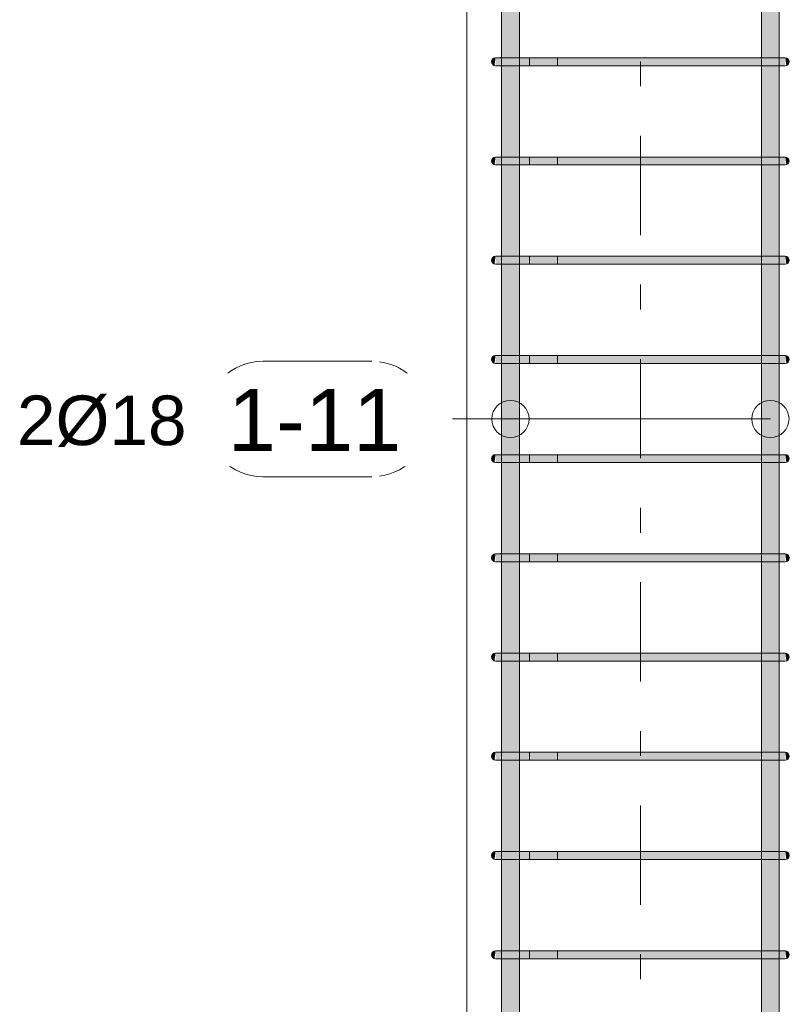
# Model space of a CAD drawing. Header units: millimetres. Extents: x 4307 to 42792, y 1610 to 10025.
# Tile 235 of 256: x 34287 to 35062, y 6870 to 7862. Entities that reach past the tile are written whole.
import ezdxf

# ---------------------------------------------------------------- set-up
doc = ezdxf.new("R2010")
doc.units = ezdxf.units.MM
doc.linetypes.add('Čára osnovy', pattern=[225, 100, -50, 25, -50])
for name, color, linetype, lineweight in [('S-COLS', 52, 'Continuous', 9), ('S-GRID', 1, 'Continuous', 5), ('S-RBAR', 171, 'Continuous', 5), ('S-RBAR-IDEN', 171, 'Continuous', 5)]:
    doc.layers.add(name, color=color, linetype=linetype, lineweight=lineweight)
doc.styles.add('Arial', font='arial.ttf', dxfattribs={"height": 50})
doc.styles.add('Arial_1', font='arial.ttf', dxfattribs={"height": 62.5})

# ---------------------------------------------------------------- blocks, each defined once
blk = doc.blocks.new('Popisek výztuže - _Typ_ množství_LEVÝ-573731-V3')
at = {"layer": 'S-RBAR-IDEN'}
for p, q in [((5555.84, 9108.89), (5446.14, 9108.89)), ((5446.14, 8992.45), (5555.84, 8992.45))]:
    blk.add_line(p, q, dxfattribs=at)
for centre, start, end in [((5446.14, 9050.67), 90, 270), ((5555.84, 9050.67), 277.64339, 82.35661)]:
    blk.add_arc(centre, 58.22, start, end, dxfattribs=at)

msp = doc.modelspace()

# ---------------------------------------------------------------- hatches: boundary and pattern name
at = {"layer": 'S-RBAR'}
h = msp.add_hatch(color=7, dxfattribs=at)
h.paths.add_polyline_path([(34782.55, 6015), (34790.43, 6015), (34790.21, 6016), (34772.43, 6016), (34772.43, 6015), (34782.23, 6015)])
h.paths.add_polyline_path([(34790.43, 6024), (34790.21, 6116), (34772.43, 6116), (34772.43, 6024), (34790.21, 6024)])
h.paths.add_polyline_path([(34779.22, 6124), (34790.43, 6124), (34790.21, 6216), (34772.43, 6216), (34772.43, 6124), (34778.73, 6124)])
h.paths.add_polyline_path([(34790.21, 6224), (34790.43, 6224), (34790.21, 6316), (34772.43, 6316), (34772.43, 6224), (34786.38, 6224)])
h.paths.add_polyline_path([(34782.55, 6324), (34790.43, 6324), (34790.21, 6416), (34772.43, 6416), (34772.43, 6324), (34782.23, 6324)])
h.paths.add_polyline_path([(34790.43, 6424), (34790.21, 6516), (34772.43, 6516), (34772.43, 6424), (34790.21, 6424)])
h.paths.add_polyline_path([(34790.21, 6524), (34790.43, 6524), (34790.21, 6616), (34772.43, 6616), (34772.43, 6524), (34786.38, 6524)])
h.paths.add_polyline_path([(34782.23, 6624), (34790.43, 6624), (34790.21, 6716), (34772.43, 6716), (34772.43, 6624), (34779.22, 6624)])
h.paths.add_polyline_path([(34790.21, 6724), (34790.43, 6724), (34790.21, 6816), (34772.43, 6816), (34772.43, 6724), (34786.38, 6724)])
h.paths.add_polyline_path([(34779.22, 6824), (34790.43, 6824), (34790.21, 6916), (34772.43, 6916), (34772.43, 6824), (34778.73, 6824)])
h.paths.add_polyline_path([(34779.22, 6924), (34790.43, 6924), (34790.21, 7016), (34772.43, 7016), (34772.43, 6924), (34778.73, 6924)])
h.paths.add_polyline_path([(34775.48, 7024), (34790.43, 7024), (34790.21, 7116), (34772.43, 7116), (34772.43, 7024)])
h.paths.add_polyline_path([(34790.43, 7124), (34790.21, 7216), (34772.43, 7216), (34772.43, 7124), (34790.21, 7124)])
h.paths.add_polyline_path([(34775.48, 7224), (34790.43, 7224), (34790.21, 7316), (34772.43, 7316), (34772.43, 7224)])
h.paths.add_polyline_path([(34790.43, 7324), (34790.21, 7416), (34772.43, 7416), (34772.43, 7324), (34790.21, 7324)])
h.paths.add_polyline_path([(34775.48, 7424), (34790.43, 7424), (34790.21, 7516), (34772.43, 7516), (34772.43, 7424)])
h.paths.add_polyline_path([(34790.21, 7524), (34790.43, 7524), (34790.21, 7616), (34772.43, 7616), (34772.43, 7524), (34786.38, 7524)])
h.paths.add_polyline_path([(34782.55, 7624), (34790.43, 7624), (34790.21, 7716), (34772.43, 7716), (34772.43, 7624), (34782.23, 7624)])
h.paths.add_polyline_path([(34772.43, 7724), (34790.43, 7724), (34790.21, 7816), (34772.43, 7816), (34772.43, 7745.72)])
h.paths.add_polyline_path([(34778.73, 7824), (34790.43, 7824), (34790.21, 7916), (34772.43, 7916), (34772.43, 7824), (34775.48, 7824)])
h.paths.add_polyline_path([(34790.21, 7924), (34790.43, 7924), (34790.21, 8016), (34772.43, 8016), (34772.43, 7924), (34786.38, 7924)])
h.paths.add_polyline_path([(34778.73, 8024), (34790.43, 8024), (34790.21, 8116), (34772.43, 8116), (34772.43, 8024), (34775.48, 8024)])
h.paths.add_polyline_path([(34779.22, 8124), (34790.43, 8124), (34790.21, 8216), (34772.43, 8216), (34772.43, 8124), (34778.73, 8124)])
h.paths.add_polyline_path([(34790.43, 8224), (34790.21, 8316), (34772.43, 8316), (34772.43, 8224), (34790.21, 8224)])
h.paths.add_polyline_path([(34775.48, 8324), (34790.43, 8324), (34790.21, 8416), (34772.43, 8416), (34772.43, 8324)])
h.paths.add_polyline_path([(34772.43, 8424), (34790.43, 8424), (34790.21, 8516), (34772.43, 8516), (34772.43, 8439.74)])
h.paths.add_polyline_path([(34778.73, 8524), (34790.43, 8524), (34790.21, 8616), (34772.43, 8616), (34772.43, 8524), (34775.48, 8524)])
h.paths.add_polyline_path([(34790.21, 8624), (34790.43, 8624), (34790.43, 8660), (34772.43, 8660), (34772.43, 8624), (34786.38, 8624)])
h = msp.add_hatch(color=7, dxfattribs=at)
h.paths.add_polyline_path([(35049.28, 6015), (35052.33, 6015), (35052.33, 6016), (35034.33, 6016), (35034.33, 6015), (35046.03, 6015)])
h.paths.add_polyline_path([(35049.28, 6024), (35052.33, 6024), (35052.33, 6116), (35034.33, 6116), (35034.33, 6024), (35046.03, 6024)])
h.paths.add_polyline_path([(35038.38, 6124), (35052.33, 6124), (35052.33, 6216), (35034.33, 6216), (35034.33, 6124)])
h.paths.add_polyline_path([(35052.33, 6224), (35052.33, 6316), (35034.33, 6316), (35034.33, 6224), (35049.28, 6224)])
h.paths.add_polyline_path([(35046.03, 6324), (35052.33, 6324), (35052.33, 6416), (35034.33, 6416), (35034.33, 6324), (35042.21, 6324)])
h.paths.add_polyline_path([(35042.21, 6424), (35052.33, 6424), (35052.33, 6516), (35034.33, 6516), (35034.33, 6424), (35041.18, 6424)])
h.paths.add_polyline_path([(35049.28, 6524), (35052.33, 6524), (35052.33, 6616), (35034.33, 6616), (35034.33, 6524), (35046.03, 6524)])
h.paths.add_polyline_path([(35052.33, 6624), (35052.33, 6716), (35034.33, 6716), (35034.33, 6624), (35049.28, 6624)])
h.paths.add_polyline_path([(35034.33, 6724), (35052.33, 6724), (35052.33, 6816), (35034.33, 6816), (35034.33, 6780.13)])
h.paths.add_polyline_path([(35052.33, 6824), (35052.33, 6916), (35034.33, 6916), (35034.33, 6824), (35049.28, 6824)])
h.paths.add_polyline_path([(35046.03, 6924), (35052.33, 6924), (35052.33, 7016), (35034.33, 7016), (35034.33, 6924), (35042.21, 6924)])
h.paths.add_polyline_path([(35052.33, 7024), (35052.33, 7116), (35034.33, 7116), (35034.33, 7024), (35049.28, 7024)])
h.paths.add_polyline_path([(35049.28, 7124), (35052.33, 7124), (35052.33, 7216), (35034.33, 7216), (35034.33, 7124), (35046.03, 7124)])
h.paths.add_polyline_path([(35052.33, 7224), (35052.33, 7316), (35034.33, 7316), (35034.33, 7224), (35049.28, 7224)])
h.paths.add_polyline_path([(35046.03, 7324), (35052.33, 7324), (35052.33, 7416), (35034.33, 7416), (35034.33, 7324), (35042.21, 7324)])
h.paths.add_polyline_path([(35052.33, 7424), (35052.33, 7516), (35034.33, 7516), (35034.33, 7424), (35049.28, 7424)])
h.paths.add_polyline_path([(35041.18, 7524), (35052.33, 7524), (35052.33, 7616), (35034.33, 7616), (35034.33, 7524), (35038.38, 7524)])
h.paths.add_polyline_path([(35052.33, 7624), (35052.33, 7716), (35034.33, 7716), (35034.33, 7624), (35049.28, 7624)])
h.paths.add_polyline_path([(35052.33, 7724), (35052.33, 7816), (35034.33, 7816), (35034.33, 7724), (35049.28, 7724)])
h.paths.add_polyline_path([(35052.33, 7824), (35052.33, 7916), (35034.33, 7916), (35034.33, 7824), (35049.28, 7824)])
h.paths.add_polyline_path([(35052.33, 7924), (35052.33, 8016), (35034.33, 8016), (35034.33, 7924), (35049.28, 7924)])
h.paths.add_polyline_path([(35038.38, 8024), (35052.33, 8024), (35052.33, 8116), (35034.33, 8116), (35034.33, 8024)])
h.paths.add_polyline_path([(35041.18, 8124), (35052.33, 8124), (35052.33, 8216), (35034.33, 8216), (35034.33, 8124), (35038.38, 8124)])
h.paths.add_polyline_path([(35052.33, 8224), (35052.33, 8316), (35034.33, 8316), (35034.33, 8224), (35049.28, 8224)])
h.paths.add_polyline_path([(35034.33, 8324), (35052.33, 8324), (35052.33, 8416), (35034.33, 8416), (35034.33, 8349.22)])
h.paths.add_polyline_path([(35052.33, 8424), (35052.33, 8516), (35034.33, 8516), (35034.33, 8424), (35049.28, 8424)])
h.paths.add_polyline_path([(35052.33, 8524), (35052.33, 8616), (35034.33, 8616), (35034.33, 8524), (35049.28, 8524)])
h.paths.add_polyline_path([(35046.03, 8624), (35052.33, 8624), (35052.33, 8660), (35034.33, 8660), (35034.33, 8624), (35042.21, 8624)])
for points in [[(34765.34, 7816.14), (34766.38, 7824), (34764.38, 7823.46), (34762.91, 7822), (34762.38, 7820), (34762.91, 7818), (34764.38, 7816.54)], [(34767.14, 7816), (34786.38, 7816), (34786.38, 7824), (34766.38, 7824), (34766.38, 7816)], [(34786.38, 7816), (35038.38, 7816), (35038.38, 7824), (34786.38, 7824)], [(35056.86, 7816), (35058.38, 7816), (35058.38, 7824), (35038.38, 7824), (35038.38, 7816), (35054.69, 7816)], [(35059.41, 7816.14), (35060.38, 7816.54), (35061.84, 7818), (35062.38, 7820), (35061.84, 7822), (35060.38, 7823.46), (35058.38, 7824), (35059.04, 7818.96)], [(34765.34, 7716.14), (34766.38, 7724), (34764.38, 7723.46), (34762.91, 7722), (34762.38, 7720), (34762.91, 7718), (34764.38, 7716.54)], [(34767.14, 7716), (34786.38, 7716), (34786.38, 7724), (34766.38, 7724), (34766.38, 7716)], [(34786.38, 7716), (35038.38, 7716), (35038.38, 7724), (34786.38, 7724)], [(35056.86, 7716), (35058.38, 7716), (35058.38, 7724), (35038.38, 7724), (35038.38, 7716), (35054.69, 7716)], [(35059.41, 7716.14), (35060.38, 7716.54), (35061.84, 7718), (35062.38, 7720), (35061.84, 7722), (35060.38, 7723.46), (35058.38, 7724), (35059.04, 7718.96)], [(34765.34, 7616.14), (34766.38, 7624), (34764.38, 7623.46), (34762.91, 7622), (34762.38, 7620), (34762.91, 7618), (34764.38, 7616.54)], [(34779.22, 7616), (34786.38, 7616), (34786.38, 7624), (34766.38, 7624), (34766.38, 7616), (34778.73, 7616)], [(34786.38, 7616), (35038.38, 7616), (35038.38, 7624), (34786.38, 7624)], [(35056.86, 7616), (35058.38, 7616), (35058.38, 7624), (35038.38, 7624), (35038.38, 7616), (35054.69, 7616)], [(35059.41, 7616.14), (35060.38, 7616.54), (35061.84, 7618), (35062.38, 7620), (35061.84, 7622), (35060.38, 7623.46), (35058.38, 7624), (35059.04, 7618.96)], [(34765.34, 7516.14), (34766.38, 7524), (34764.38, 7523.46), (34762.91, 7522), (34762.38, 7520), (34762.91, 7518), (34764.38, 7516.54)], [(34779.22, 7516), (34786.38, 7516), (34786.38, 7524), (34766.38, 7524), (34766.38, 7516), (34778.73, 7516)], [(34786.38, 7516), (35038.38, 7516), (35038.38, 7524), (34786.38, 7524)], [(35056.86, 7516), (35058.38, 7516), (35058.38, 7524), (35038.38, 7524), (35038.38, 7516), (35054.69, 7516)], [(35059.41, 7516.14), (35060.38, 7516.54), (35061.84, 7518), (35062.38, 7520), (35061.84, 7522), (35060.38, 7523.46), (35058.38, 7524), (35059.04, 7518.96)], [(34765.34, 7416.14), (34766.38, 7424), (34764.38, 7423.46), (34762.91, 7422), (34762.38, 7420), (34762.91, 7418), (34764.38, 7416.54)], [(34779.22, 7416), (34786.38, 7416), (34786.38, 7424), (34766.38, 7424), (34766.38, 7416), (34778.73, 7416)], [(34786.38, 7416), (35038.38, 7416), (35038.38, 7424), (34786.38, 7424)], [(35056.86, 7416), (35058.38, 7416), (35058.38, 7424), (35038.38, 7424), (35038.38, 7416), (35054.69, 7416)], [(35059.41, 7416.14), (35060.38, 7416.54), (35061.84, 7418), (35062.38, 7420), (35061.84, 7422), (35060.38, 7423.46), (35058.38, 7424), (35059.04, 7418.96)], [(34765.34, 7316.14), (34766.38, 7324), (34764.38, 7323.46), (34762.91, 7322), (34762.38, 7320), (34762.91, 7318), (34764.38, 7316.54)], [(34767.14, 7316), (34786.38, 7316), (34786.38, 7324), (34766.38, 7324), (34766.38, 7316)], [(34786.38, 7316), (35038.38, 7316), (35038.38, 7324), (34786.38, 7324)], [(35057.55, 7316), (35058.38, 7316), (35058.38, 7324), (35038.38, 7324), (35038.38, 7316), (35056.86, 7316)], [(35059.41, 7316.14), (35060.38, 7316.54), (35061.84, 7318), (35062.38, 7320), (35061.84, 7322), (35060.38, 7323.46), (35058.38, 7324), (35059.04, 7318.96)], [(34765.34, 7216.14), (34766.38, 7224), (34764.38, 7223.46), (34762.91, 7222), (34762.38, 7220), (34762.91, 7218), (34764.38, 7216.54)], [(34779.22, 7216), (34786.38, 7216), (34786.38, 7224), (34766.38, 7224), (34766.38, 7216), (34778.73, 7216)], [(34786.38, 7216), (35038.38, 7216), (35038.38, 7224), (34786.38, 7224)], [(35056.86, 7216), (35058.38, 7216), (35058.38, 7224), (35038.38, 7224), (35038.38, 7216), (35054.69, 7216)], [(35059.41, 7216.14), (35060.38, 7216.54), (35061.84, 7218), (35062.38, 7220), (35061.84, 7222), (35060.38, 7223.46), (35058.38, 7224), (35059.04, 7218.96)], [(34765.34, 7116.14), (34766.38, 7124), (34764.38, 7123.46), (34762.91, 7122), (34762.38, 7120), (34762.91, 7118), (34764.38, 7116.54)], [(34767.14, 7116), (34786.38, 7116), (34786.38, 7124), (34766.38, 7124), (34766.38, 7116)], [(34786.38, 7116), (35038.38, 7116), (35038.38, 7124), (34786.38, 7124)], [(35056.86, 7116), (35058.38, 7116), (35058.38, 7124), (35038.38, 7124), (35038.38, 7116), (35054.69, 7116)], [(35059.41, 7116.14), (35060.38, 7116.54), (35061.84, 7118), (35062.38, 7120), (35061.84, 7122), (35060.38, 7123.46), (35058.38, 7124), (35059.04, 7118.96)], [(34765.34, 7016.14), (34766.38, 7024), (34764.38, 7023.46), (34762.72, 7021.53), (34762.38, 7020), (34762.91, 7018), (34764.38, 7016.54)], [(34778.73, 7016), (34786.38, 7016), (34786.38, 7024), (34766.38, 7024), (34766.38, 7016), (34775.48, 7016)], [(34786.38, 7016), (35038.38, 7016), (35038.38, 7024), (34786.38, 7024), (34786.38, 7021.53)], [(35038.38, 7016), (35058.38, 7016), (35058.38, 7024), (35038.38, 7024), (35038.38, 7021.53)], [(35059.41, 7016.14), (35060.38, 7016.54), (35061.84, 7018), (35062.38, 7020), (35061.84, 7022), (35060.38, 7023.46), (35058.38, 7024), (35059.04, 7018.96)], [(34765.34, 6916.14), (34766.38, 6924), (34764.38, 6923.46), (34762.91, 6922), (34762.38, 6920), (34762.91, 6918), (34764.38, 6916.54)], [(34779.22, 6916), (34786.38, 6916), (34786.38, 6924), (34766.38, 6924), (34766.38, 6916), (34778.73, 6916)], [(34786.38, 6916), (35038.38, 6916), (35038.38, 6924), (34786.38, 6924)], [(35056.86, 6916), (35058.38, 6916), (35058.38, 6924), (35038.38, 6924), (35038.38, 6916), (35054.69, 6916)], [(35059.41, 6916.14), (35060.38, 6916.54), (35061.84, 6918), (35062.38, 6920), (35061.84, 6922), (35060.38, 6923.46), (35058.38, 6924), (35059.04, 6918.96)]]:
    msp.add_hatch(color=7, dxfattribs=at).paths.add_polyline_path(points)

# ---------------------------------------------------------------- linework, layer by layer
at = {"layer": 'S-COLS'}
msp.add_line((34737.38, 8670), (34737.38, 6020), dxfattribs=at)
msp.add_line((34737.38, 8670), (34737.38, 6020), dxfattribs=at)
at = {"layer": 'S-GRID', "linetype": 'Čára osnovy', "lineweight": 9}
msp.add_line((34912.38, 1795.38), (34912.38, 9850.35), dxfattribs=at)
at = {"layer": 'S-RBAR'}
for p, q in [((34772.43, 6015), (34772.43, 8660)), ((34772.43, 6015), (34772.43, 8660)), ((34790.43, 6015), (34790.43, 8660)), ((34790.43, 6015), (34790.43, 8660)), ((35034.33, 6015), (35034.33, 8660)), ((35034.33, 6015), (35034.33, 8660)), ((35052.33, 6015), (35052.33, 8660)), ((35052.33, 6015), (35052.33, 8660)), ((34772.24, 7824), (34766.38, 7824)), ((34786.38, 7824), (34766.38, 7824)), ((34786.38, 7824), (34766.38, 7824)), ((34800.52, 7824), (34766.38, 7824)), ((34800.52, 7824), (34772.24, 7824)), ((34786.38, 7824), (35038.38, 7824)), ((35038.38, 7824), (34786.38, 7824)), ((34800.52, 7824), (34800.52, 7816)), ((34800.52, 7824), (34828.81, 7824)), ((34828.81, 7816), (34828.81, 7824)), ((35058.38, 7824), (35038.38, 7824)), ((35058.38, 7824), (35038.38, 7824)), ((34772.24, 7816), (34766.38, 7816)), ((34786.38, 7816), (34766.38, 7816)), ((34800.52, 7816), (34766.38, 7816)), ((34800.52, 7816), (34772.24, 7816)), ((34786.38, 7816), (34772.24, 7816)), ((34786.38, 7816), (35038.38, 7816)), ((35038.38, 7816), (34786.38, 7816)), ((34800.52, 7816), (34828.81, 7816)), ((35058.38, 7816), (35038.38, 7816)), ((35058.38, 7816), (35038.38, 7816)), ((34772.24, 7724), (34766.38, 7724)), ((34786.38, 7724), (34766.38, 7724)), ((34786.38, 7724), (34766.38, 7724)), ((34800.52, 7724), (34766.38, 7724)), ((34800.52, 7724), (34772.24, 7724)), ((34786.38, 7724), (35038.38, 7724)), ((35038.38, 7724), (34786.38, 7724)), ((34800.52, 7724), (34800.52, 7716)), ((34800.52, 7724), (34828.81, 7724)), ((34828.81, 7716), (34828.81, 7724)), ((35058.38, 7724), (35038.38, 7724)), ((35058.38, 7724), (35038.38, 7724)), ((34772.24, 7716), (34766.38, 7716)), ((34786.38, 7716), (34766.38, 7716)), ((34800.52, 7716), (34766.38, 7716)), ((34800.52, 7716), (34772.24, 7716)), ((34786.38, 7716), (34772.24, 7716)), ((34786.38, 7716), (35038.38, 7716)), ((35038.38, 7716), (34786.38, 7716)), ((34800.52, 7716), (34828.81, 7716)), ((35058.38, 7716), (35038.38, 7716)), ((35058.38, 7716), (35038.38, 7716)), ((34772.24, 7624), (34766.38, 7624)), ((34786.38, 7624), (34766.38, 7624)), ((34786.38, 7624), (34766.38, 7624)), ((34800.52, 7624), (34766.38, 7624)), ((34800.52, 7624), (34772.24, 7624)), ((34786.38, 7624), (35038.38, 7624)), ((35038.38, 7624), (34786.38, 7624)), ((34800.52, 7624), (34800.52, 7616)), ((34800.52, 7624), (34828.81, 7624)), ((34828.81, 7616), (34828.81, 7624)), ((35058.38, 7624), (35038.38, 7624)), ((35058.38, 7624), (35038.38, 7624)), ((34772.24, 7616), (34766.38, 7616)), ((34786.38, 7616), (34766.38, 7616)), ((34800.52, 7616), (34766.38, 7616)), ((34800.52, 7616), (34772.24, 7616)), ((34786.38, 7616), (34772.24, 7616)), ((34786.38, 7616), (35038.38, 7616)), ((35038.38, 7616), (34786.38, 7616)), ((34800.52, 7616), (34828.81, 7616)), ((35058.38, 7616), (35038.38, 7616)), ((35058.38, 7616), (35038.38, 7616)), ((34772.24, 7524), (34766.38, 7524)), ((34786.38, 7524), (34766.38, 7524)), ((34786.38, 7524), (34766.38, 7524)), ((34800.52, 7524), (34766.38, 7524)), ((34800.52, 7524), (34772.24, 7524)), ((34786.38, 7524), (35038.38, 7524)), ((35038.38, 7524), (34786.38, 7524)), ((34800.52, 7524), (34800.52, 7516)), ((34800.52, 7524), (34828.81, 7524)), ((34828.81, 7516), (34828.81, 7524)), ((35058.38, 7524), (35038.38, 7524)), ((35058.38, 7524), (35038.38, 7524)), ((34772.24, 7516), (34766.38, 7516)), ((34786.38, 7516), (34766.38, 7516)), ((34800.52, 7516), (34766.38, 7516)), ((34800.52, 7516), (34772.24, 7516)), ((34786.38, 7516), (34772.24, 7516)), ((34786.38, 7516), (35038.38, 7516)), ((35038.38, 7516), (34786.38, 7516)), ((34800.52, 7516), (34828.81, 7516)), ((35058.38, 7516), (35038.38, 7516)), ((35058.38, 7516), (35038.38, 7516)), ((34772.24, 7424), (34766.38, 7424)), ((34786.38, 7424), (34766.38, 7424)), ((34786.38, 7424), (34766.38, 7424)), ((34800.52, 7424), (34766.38, 7424)), ((34800.52, 7424), (34772.24, 7424)), ((34786.38, 7424), (35038.38, 7424)), ((35038.38, 7424), (34786.38, 7424)), ((34800.52, 7424), (34800.52, 7416)), ((34800.52, 7424), (34828.81, 7424)), ((34828.81, 7416), (34828.81, 7424)), ((35058.38, 7424), (35038.38, 7424)), ((35058.38, 7424), (35038.38, 7424)), ((34772.24, 7416), (34766.38, 7416)), ((34786.38, 7416), (34766.38, 7416)), ((34800.52, 7416), (34766.38, 7416)), ((34800.52, 7416), (34772.24, 7416)), ((34786.38, 7416), (34772.24, 7416)), ((34786.38, 7416), (35038.38, 7416)), ((35038.38, 7416), (34786.38, 7416)), ((34800.52, 7416), (34828.81, 7416)), ((35058.38, 7416), (35038.38, 7416)), ((35058.38, 7416), (35038.38, 7416)), ((34772.24, 7324), (34766.38, 7324)), ((34786.38, 7324), (34766.38, 7324)), ((34786.38, 7324), (34766.38, 7324)), ((34800.52, 7324), (34766.38, 7324)), ((34772.24, 7316), (34766.38, 7316)), ((34786.38, 7316), (34766.38, 7316)), ((34800.52, 7316), (34766.38, 7316)), ((34800.52, 7324), (34772.24, 7324)), ((34800.52, 7316), (34772.24, 7316)), ((34786.38, 7316), (34772.24, 7316)), ((34786.38, 7324), (35038.38, 7324)), ((35038.38, 7324), (34786.38, 7324)), ((34786.38, 7316), (35038.38, 7316)), ((35038.38, 7316), (34786.38, 7316)), ((34800.52, 7324), (34800.52, 7316)), ((34800.52, 7324), (34828.81, 7324)), ((34800.52, 7316), (34828.81, 7316)), ((34828.81, 7316), (34828.81, 7324)), ((35058.38, 7324), (35038.38, 7324)), ((35058.38, 7324), (35038.38, 7324)), ((35058.38, 7316), (35038.38, 7316)), ((35058.38, 7316), (35038.38, 7316)), ((34772.24, 7224), (34766.38, 7224)), ((34786.38, 7224), (34766.38, 7224)), ((34786.38, 7224), (34766.38, 7224)), ((34800.52, 7224), (34766.38, 7224)), ((34772.24, 7216), (34766.38, 7216)), ((34786.38, 7216), (34766.38, 7216)), ((34800.52, 7216), (34766.38, 7216)), ((34800.52, 7224), (34772.24, 7224)), ((34800.52, 7216), (34772.24, 7216)), ((34786.38, 7216), (34772.24, 7216)), ((34786.38, 7224), (35038.38, 7224)), ((35038.38, 7224), (34786.38, 7224)), ((34786.38, 7216), (35038.38, 7216)), ((35038.38, 7216), (34786.38, 7216)), ((34800.52, 7224), (34800.52, 7216)), ((34800.52, 7224), (34828.81, 7224)), ((34800.52, 7216), (34828.81, 7216)), ((34828.81, 7216), (34828.81, 7224)), ((35058.38, 7224), (35038.38, 7224)), ((35058.38, 7224), (35038.38, 7224)), ((35058.38, 7216), (35038.38, 7216)), ((35058.38, 7216), (35038.38, 7216)), ((34772.24, 7124), (34766.38, 7124)), ((34786.38, 7124), (34766.38, 7124)), ((34786.38, 7124), (34766.38, 7124)), ((34800.52, 7124), (34766.38, 7124)), ((34772.24, 7116), (34766.38, 7116)), ((34786.38, 7116), (34766.38, 7116)), ((34800.52, 7116), (34766.38, 7116)), ((34800.52, 7124), (34772.24, 7124)), ((34800.52, 7116), (34772.24, 7116)), ((34786.38, 7116), (34772.24, 7116)), ((34786.38, 7124), (35038.38, 7124)), ((35038.38, 7124), (34786.38, 7124)), ((34786.38, 7116), (35038.38, 7116)), ((35038.38, 7116), (34786.38, 7116)), ((34800.52, 7124), (34800.52, 7116)), ((34800.52, 7124), (34828.81, 7124)), ((34800.52, 7116), (34828.81, 7116)), ((34828.81, 7116), (34828.81, 7124)), ((35058.38, 7124), (35038.38, 7124)), ((35058.38, 7124), (35038.38, 7124)), ((35058.38, 7116), (35038.38, 7116)), ((35058.38, 7116), (35038.38, 7116)), ((34772.24, 7024), (34766.38, 7024)), ((34786.38, 7024), (34766.38, 7024)), ((34786.38, 7024), (34766.38, 7024)), ((34800.52, 7024), (34766.38, 7024)), ((34800.52, 7024), (34772.24, 7024)), ((34786.38, 7024), (35038.38, 7024)), ((35038.38, 7024), (34786.38, 7024)), ((34800.52, 7024), (34800.52, 7016)), ((34800.52, 7024), (34828.81, 7024)), ((34828.81, 7016), (34828.81, 7024)), ((35058.38, 7024), (35038.38, 7024)), ((35058.38, 7024), (35038.38, 7024)), ((34772.24, 7016), (34766.38, 7016)), ((34786.38, 7016), (34766.38, 7016)), ((34800.52, 7016), (34766.38, 7016)), ((34800.52, 7016), (34772.24, 7016)), ((34786.38, 7016), (34772.24, 7016)), ((34786.38, 7016), (35038.38, 7016)), ((35038.38, 7016), (34786.38, 7016)), ((34800.52, 7016), (34828.81, 7016)), ((35058.38, 7016), (35038.38, 7016)), ((35058.38, 7016), (35038.38, 7016)), ((34772.24, 6924), (34766.38, 6924)), ((34786.38, 6924), (34766.38, 6924)), ((34786.38, 6924), (34766.38, 6924)), ((34800.52, 6924), (34766.38, 6924)), ((34800.52, 6924), (34772.24, 6924)), ((34786.38, 6924), (35038.38, 6924)), ((35038.38, 6924), (34786.38, 6924)), ((34800.52, 6924), (34800.52, 6916)), ((34800.52, 6924), (34828.81, 6924)), ((34828.81, 6916), (34828.81, 6924)), ((35058.38, 6924), (35038.38, 6924)), ((35058.38, 6924), (35038.38, 6924)), ((34772.24, 6916), (34766.38, 6916)), ((34786.38, 6916), (34766.38, 6916)), ((34800.52, 6916), (34766.38, 6916)), ((34800.52, 6916), (34772.24, 6916)), ((34786.38, 6916), (34772.24, 6916)), ((34786.38, 6916), (35038.38, 6916)), ((35038.38, 6916), (34786.38, 6916)), ((34800.52, 6916), (34828.81, 6916)), ((35058.38, 6916), (35038.38, 6916)), ((35058.38, 6916), (35038.38, 6916))]:
    msp.add_line(p, q, dxfattribs=at)
for centre, start, end in [((34766.38, 7820), 90, 270), ((34766.38, 7820), 90, 270), ((34766.38, 7820), 90, 270), ((35058.38, 7820), 270, 90), ((35058.38, 7820), 270, 90), ((34766.38, 7720), 90, 270), ((34766.38, 7720), 90, 270), ((34766.38, 7720), 90, 270), ((35058.38, 7720), 270, 90), ((35058.38, 7720), 270, 90), ((34766.38, 7620), 90, 270), ((34766.38, 7620), 90, 270), ((34766.38, 7620), 90, 270), ((35058.38, 7620), 270, 90), ((35058.38, 7620), 270, 90), ((34766.38, 7520), 90, 270), ((34766.38, 7520), 90, 270), ((34766.38, 7520), 90, 270), ((35058.38, 7520), 270, 90), ((35058.38, 7520), 270, 90), ((34766.38, 7420), 90, 270), ((34766.38, 7420), 90, 270), ((34766.38, 7420), 90, 270), ((35058.38, 7420), 270, 90), ((35058.38, 7420), 270, 90), ((34766.38, 7320), 90, 270), ((34766.38, 7320), 90, 270), ((34766.38, 7320), 90, 270), ((35058.38, 7320), 270, 90), ((35058.38, 7320), 270, 90), ((34766.38, 7220), 90, 270), ((34766.38, 7220), 90, 270), ((34766.38, 7220), 90, 270), ((35058.38, 7220), 270, 90), ((35058.38, 7220), 270, 90), ((34766.38, 7120), 90, 270), ((34766.38, 7120), 90, 270), ((34766.38, 7120), 90, 270), ((35058.38, 7120), 270, 90), ((35058.38, 7120), 270, 90), ((34766.38, 7020), 90, 270), ((34766.38, 7020), 90, 270), ((34766.38, 7020), 90, 270), ((35058.38, 7020), 270, 90), ((35058.38, 7020), 270, 90), ((34766.38, 6920), 90, 270), ((34766.38, 6920), 90, 270), ((34766.38, 6920), 90, 270), ((35058.38, 6920), 270, 90), ((35058.38, 6920), 270, 90)]:
    msp.add_arc(centre, 4, start, end, dxfattribs=at)
at = {"layer": 'S-RBAR-IDEN'}
for p in [(35043.33, 7459.98), (34781.43, 7459.98)]:
    msp.add_line(p, (34699.88, 7459.98), dxfattribs=at)
for centre in [(34781.43, 7459.98), (35043.33, 7459.98)]:
    msp.add_circle(centre, 18.75, dxfattribs=at)

# ---------------------------------------------------------------- block references
msp.add_blockref('Popisek výztuže - _Typ_ množství_LEVÝ-573731-V3', (29085.82, -1590.69), dxfattribs=at)

# ---------------------------------------------------------------- texts
at = {"layer": 'S-RBAR-IDEN', "insert": (34284.18, 7483.61), "char_height": 50, "width": 210.443, "attachment_point": 1, "style": 'Arial', "bg_fill": 3, "box_fill_scale": 1.25, "bg_fill_color": 256, "bg_fill_true_color": 13158600, "bg_fill_transparency": 0}
msp.add_mtext('2Ø18', dxfattribs=at)

# ---------------------------------------------------------------- next in the draw order: texts
at = {"layer": 'S-RBAR-IDEN', "insert": (34496.67, 7490.35), "char_height": 62.5, "width": 210.443, "attachment_point": 1, "style": 'Arial_1', "bg_fill": 3, "box_fill_scale": 1.25, "bg_fill_color": 256, "bg_fill_true_color": 13158600, "bg_fill_transparency": 0}
msp.add_mtext('1-11', dxfattribs=at)

doc.saveas('drawing.dxf')
